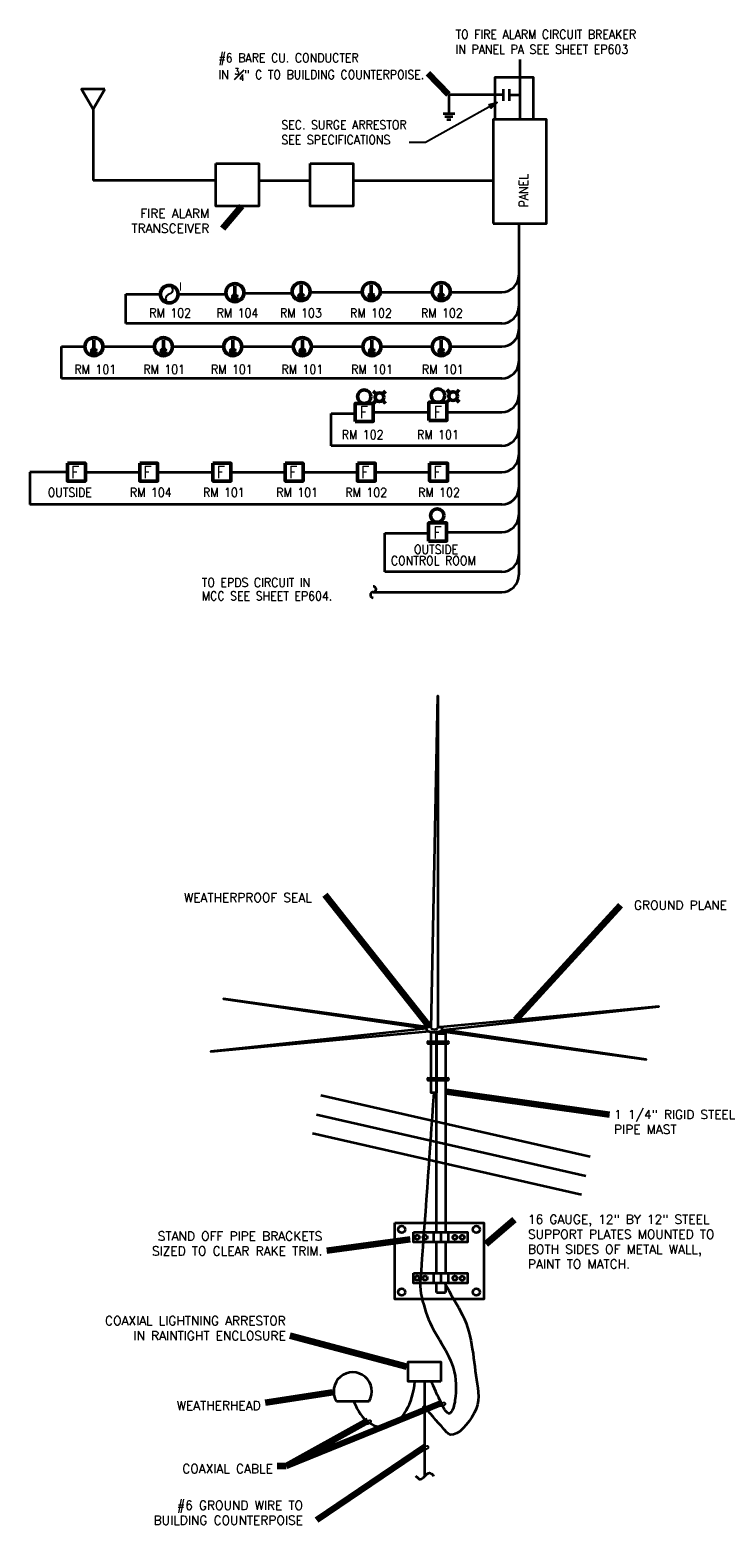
# Model space of a CAD drawing. Extents: x 530 to 1302, y -447 to 2565.
# Tile 1 of 2: x 557 to 1023, y -447 to 554. Entities that reach past the tile are written whole.
import ezdxf
from ezdxf.enums import TextEntityAlignment as Align

# ---------------------------------------------------------------- set-up
doc = ezdxf.new("R2010")
doc.units = 0
doc.header["$MEASUREMENT"] = 0
for name, color, linetype, lineweight in [('E-Anno-Text', 53, 'Continuous', 25), ('E-Detl-Grph', 33, 'Continuous', 35), ('E-Diag-Grph', 3, 'Continuous', 35), ('E-Diag-Iden', 2, 'Continuous', 50), ('Level 21', 7, 'Continuous', 18)]:
    doc.layers.add(name, color=color, linetype=linetype, lineweight=lineweight)
doc.styles.add('NOTES', font='romans.shx')
doc.styles.add('Style-ENGINEERING', font='ENGINEERING.shx')
doc.dimstyles.new('EARCH', dxfattribs={"dimtxt": 0.125, "dimasz": 0.125, "dimexe": 0.0625, "dimexo": 0.0625, "dimgap": 0.0625, "dimtad": 1, "dimdec": 4, "dimzin": 3, "dimdsep": 46, "dimlunit": 4, "dimtxsty": 'NOTES', "dimcen": 0.09, "dimclrd": 256, "dimclre": 256, "dimadec": 0, "dimazin": 0, "dimtfac": 0.75, "dimtdec": 4, "dimtmove": 1, "dimatfit": 3, "dimfxl": 0, "dimfrac": 1, "dimtolj": 1, "dimtzin": 3, "dimlwd": 18, "dimlwe": 18, "dimarcsym": 0})

# ---------------------------------------------------------------- blocks, each defined once
blk = doc.blocks.new('ELS011')
blk.add_3dface([(-0.125, 0.25), (0.125, 0.25), (0.125, 0), (-0.125, 0)])
at = {"style": 'NOTES', "width": 0.9}
blk.add_text('F', height=0.167, dxfattribs=at).set_placement((-0.016, 0.125), align=Align.MIDDLE_CENTER)
blk = doc.blocks.new('ELS068')
blk.add_hatch(color=256).paths.add_polyline_path([(0.03125, -0.0635, 1), (-0.03125, -0.0635, 1)], flags=16)
blk.add_line((0, 0.09475), (0, -0.09475))
for centre, radius in [((0, 0), 0.126), ((0, -0.0635), 0.03125)]:
    blk.add_circle(centre, radius)
blk = doc.blocks.new('SQUIG')
at = {"flags": 128}
blk.add_lwpolyline([(-1, 0), (0.12, 0, -0.989967), (0.13, -0.35, -0.272038), (-0.87, 0.21)], format="xyb", dxfattribs=at)
blk = doc.blocks.new('ELS026')
at = {"layer": 'Level 21', "color": 5, "linetype": 'Continuous', "lineweight": 50}
blk.add_circle((0, 0), 3.94, dxfattribs=at)
at = {"layer": 'Level 21', "color": 5, "linetype": 'Continuous', "lineweight": 25, "extrusion": (0, 0, -1)}
blk.add_arc((0.53, 1.86), 1.99, 80.60545, 255.80576, dxfattribs=at)
at = {"layer": 'Level 21', "color": 5, "linetype": 'Continuous', "lineweight": 25}
blk.add_arc((0.35, -1.99), 1.96, 101.49411, 267.97101, dxfattribs=at)
at = {"layer": 'Level 21', "color": 5, "linetype": 'Continuous', "lineweight": 25, "style": 'Style-ENGINEERING'}
blk.add_text('I', height=3.78, dxfattribs=at).set_placement((4.36, 5.34), align=Align.TOP_LEFT)
blk = doc.blocks.new('SARROW')
at = {"layer": 'E-Diag-Grph', "color": 6, "linetype": 'Continuous', "lineweight": 25, "flags": 128}
blk.add_lwpolyline([(0, 0), (-5.3, -1.4), (-5.3, 1.4), (0, 0), (-5.3, -1.3), (-5.2, 1.3), (-0.3, 0), (-5.1, -1.2), (-5.1, 1.1), (-0.6, 0), (-5, -1), (-4.9, 0.9), (-1.1, 0), (-4.9, -0.9), (-4.8, 0.7), (-1.6, 0), (-4.7, -0.7), (-4.7, 0.5), (-2.3, 0), (-4.5, -0.6), (-4.6, 0.3), (-2.9, 0), (-4.4, -0.4), (-4.5, 0.1), (-3.4, 0), (-4.3, -0.3), (-4.3, 0), (-4, -0.1)], dxfattribs=at)

msp = doc.modelspace()

# ---------------------------------------------------------------- linework, layer by layer
for p, q in [((827.6, -259.1), (828.1, -259.1)), ((835.5, -286.5), (835.5, -286.6))]:
    msp.add_line(p, q)
at = {"layer": 'E-Detl-Grph'}
for p, q in [((824, -124.6), (837.1, -124.6)), ((824, -126), (825, -124.7)), ((824, -126), (837.1, -126)), ((824.8, -126), (825.9, -124.7)), ((825.8, -126), (826.8, -124.7)), ((826, -149.3), (826, -126)), ((827.1, -126), (828.1, -124.7)), ((828.1, -126), (829.1, -124.7)), ((829.3, -126), (830.4, -124.7)), ((829.5, -149.2), (829.5, -126)), ((829.5, -126), (829.5, -149.3)), ((830.7, -126), (831.7, -124.7)), ((832.3, -126), (833.3, -124.7)), ((833.3, -126), (834.3, -124.7)), ((834.6, -126), (835.6, -124.7)), ((835.5, -126), (835.5, -149.2)), ((835.8, -126), (836.8, -124.7)), ((824, -149.2), (837.1, -149.2)), ((824, -150.6), (825, -149.3)), ((824.8, -150.6), (825.9, -149.3)), ((825.8, -150.6), (826.8, -149.3)), ((827.1, -150.6), (828.1, -149.3)), ((828.1, -150.6), (829.1, -149.3)), ((829.3, -150.6), (830.4, -149.3)), ((830.7, -150.6), (831.7, -149.3)), ((832.3, -150.6), (833.3, -149.3)), ((833.3, -150.6), (834.3, -149.3)), ((834.6, -150.6), (835.6, -149.3)), ((835.8, -150.6), (836.8, -149.3)), ((824, -150.6), (837.1, -150.6)), ((829.5, -252.4), (829.5, -150.7)), ((835.5, -150.6), (835.5, -252.4)), ((752.1, -160.5), (932.4, -201.6)), ((749.1, -173.5), (929.5, -214.6)), ((746.3, -186.1), (926.6, -227.1)), ((827.6, -252.5), (827.6, -259.1)), ((829.5, -279.8), (829.5, -259.2)), ((832.5, -252.5), (832.5, -259.1)), ((835.5, -259.1), (835.5, -279.8)), ((837.3, -252.5), (837.3, -259.1)), ((827.6, -279.9), (827.6, -286.6)), ((832.5, -279.8), (832.5, -286.5)), ((837.3, -279.9), (837.3, -286.6)), ((829.5, -292.8), (829.5, -286.6)), ((835.5, -286.6), (835.5, -292.8)), ((829.5, -292.8), (835.5, -292.8)), ((821.5, -352.5), (821.5, -416.1)), ((762.5, -365.6), (784.4, -365.6))]:
    msp.add_line(p, q, dxfattribs=at)
at = {"layer": 'E-Detl-Grph', "flags": 128}
for points in [[(825.9, -115.9), (830.3, 107.1), (830.3, -115.9)], [(824, -114.9), (686.7, -96), (822.8, -115.9), (678.3, -131.3), (824.8, -117.7)], [(832.2, -117.6), (970.1, -136.6), (834.1, -116.7), (978.5, -101.2), (832, -114.9)], [(826, -124.7), (826, -118.3), (829.5, -118.3), (829.5, -124.6)], [(829.5, -124.6), (829.5, -119.3), (835.5, -119.3), (835.5, -124.6)], [(829.5, -150.7), (829.5, -159), (826, -159), (826, -150.7)]]:
    msp.add_lwpolyline(points, dxfattribs=at)
at = {"layer": 'E-Detl-Grph'}
for centre, radius in [((806.2, -250.5), 2.29), ((856.2, -250.5), 2.29), ((816.6, -255.8), 1.46), ((821.9, -255.8), 1.46), ((841.9, -255.8), 1.46), ((846.8, -255.8), 1.46), ((816.6, -283.2), 1.46), ((821.9, -283.2), 1.46), ((841.9, -283.2), 1.46), ((846.8, -283.3), 1.46), ((806.2, -292.5), 2.29), ((856.2, -292.5), 2.29), ((821.6, -369.9), 0.761), ((821.5, -369.8), 0.714), ((821.6, -369.8), 0.539), ((821.6, -369.8), 0.399), ((821.6, -369.8), 0.271), ((821.6, -369.8), 0.106)]:
    msp.add_circle(centre, radius, dxfattribs=at)
for centre, radius, start, end in [((828.1, -111.8), 4.67, 242.0842, 297.9158), ((824.1, -125.3), 0.689, 94.9075, 265.0925), ((837, -125.3), 0.702, 282.2653, 77.7347), ((824.1, -149.9), 0.689, 94.9075, 265.0925), ((837, -149.9), 0.702, 282.2653, 77.7347), ((773.4, -359.1), 12.8, 329.0362, 210.9638)]:
    msp.add_arc(centre, radius, start, end, dxfattribs=at)
for centre, major_axis, ratio, start_param, end_param in [((828, -116.3), (5.42, 0), 0.36462, 2.023128, 7.408459), ((793.1, -348.1), (0, 35), 0.629941, 2.111942, 4.58706)]:
    msp.add_ellipse(centre, major_axis=major_axis, ratio=ratio, start_param=start_param, end_param=end_param, dxfattribs=at)
for points, knots in [([(827.7, -159), (824.7, -201.4), (821.7, -243.8), (818.6, -286.1), (818.1, -292.8), (820.5, -299.4), (822.4, -305.9), (826.4, -319.4), (836.7, -330), (840.7, -343.2), (842.8, -350.3), (842.9, -358), (841.9, -365.3), (841.4, -368.3), (840.5, -371.8), (838.8, -373.7), (837.6, -375.1), (834.8, -371.5), (833.9, -369.5), (831.3, -364.1), (828.8, -358.6), (826.2, -353.1)], [0, 0, 0, 0, 0.520618, 0.520618, 0.520618, 0.603035, 0.603035, 0.603035, 0.772866, 0.772866, 0.772866, 0.863261, 0.863261, 0.863261, 0.899695, 0.899695, 0.899695, 0.926193, 0.926193, 0.926193, 1, 1, 1, 1]), ([(835.4, -287.3), (838.8, -293.3), (842.2, -299.4), (845.7, -305.5), (853.3, -319.2), (854.1, -335.9), (856.3, -351.2), (857.4, -358.6), (859.2, -366.3), (854.8, -373.7), (850.6, -380.8), (844.7, -388.9), (838.8, -388.2), (838.1, -388.1), (837.1, -387.3), (836.5, -386.7), (831.6, -381.1), (826.6, -375.5), (821.7, -369.9)], [0, 0, 0, 0, 0.152946, 0.152946, 0.152946, 0.495186, 0.495186, 0.495186, 0.659433, 0.659433, 0.659433, 0.816707, 0.816707, 0.816707, 0.836729, 0.836729, 0.836729, 1, 1, 1, 1]), ([(815.5, -415.8), (815.9, -416.2), (816.4, -416.6), (816.9, -417), (817.3, -417.5), (818, -417.9), (818.6, -418), (819.1, -418), (819.7, -417.7), (820.2, -417.3), (820.7, -417), (821.1, -416.6), (821.5, -416.2), (822.2, -415.6), (822.5, -414.9), (823.3, -414.3), (823.8, -413.9), (824.3, -413.7), (824.8, -413.7), (825.3, -413.7), (825.8, -413.9), (826.2, -414.3), (826.8, -414.8), (827.2, -415.4), (827.6, -415.9)], [0, 0, 0, 0, 0.122353, 0.122353, 0.122353, 0.252183, 0.252183, 0.252183, 0.365717, 0.365717, 0.365717, 0.481173, 0.481173, 0.481173, 0.650461, 0.650461, 0.650461, 0.756485, 0.756485, 0.756485, 0.862509, 0.862509, 0.862509, 1, 1, 1, 1])]:
    msp.add_open_spline(points, degree=3, knots=knots, dxfattribs=at)
for points in [[(801.6, -246.1), (861.3, -246.1), (861.3, -297.2), (801.6, -297.2)], [(814.1, -252.4), (850.2, -252.4), (850.2, -259.1), (814.1, -259.1)], [(814.1, -279.8), (850.2, -279.8), (850.2, -286.6), (814.1, -286.6)], [(832.5, -352.5), (810.6, -352.5), (810.6, -339.4), (832.5, -339.4)]]:
    msp.add_3dface(points, dxfattribs=at)
at = {"layer": 'E-Diag-Grph'}
for p, q in [((885.4, 533.7), (885.4, 493.5)), ((874.3, 513.8), (874.3, 505.9)), ((878.3, 513.8), (878.3, 505.9)), ((599.5, 500.3), (599.5, 452.5)), ((874.3, 509.9), (837.8, 509.9)), ((878.3, 509.9), (885.4, 509.9)), ((841.8, 497.2), (833.9, 497.2)), ((840.5, 495.2), (835.2, 495.2)), ((839.1, 493.3), (836.5, 493.3)), ((681.7, 452.5), (599.5, 452.5)), ((710.4, 452.5), (744.8, 452.5)), ((773.6, 452.5), (867.4, 452.5)), ((884.7, 423.7), (884.7, 188.2)), ((621.3, 356.8), (621.3, 376.4)), ((621.3, 376.4), (644.5, 376.4)), ((656.3, 376.4), (688.3, 376.4)), ((700.7, 377.1), (732.7, 377.1)), ((745.1, 377.7), (779.6, 377.7)), ((792.1, 377.7), (826.5, 377.7)), ((838.8, 377.7), (873.2, 377.7)), ((873.2, 356.8), (621.3, 356.8)), ((578.2, 319.8), (578.2, 341.2)), ((578.2, 341.2), (593.9, 341.2)), ((606, 341.2), (640.4, 341.2)), ((652.5, 341.2), (687, 341.2)), ((699.1, 341.2), (733.6, 341.2)), ((745.7, 341.2), (780.1, 341.2)), ((792.2, 341.2), (826.7, 341.2)), ((838.8, 341.2), (873.2, 341.2)), ((873.2, 319.8), (578.2, 319.8)), ((758.9, 274.8), (758.9, 296.4)), ((758.9, 296.4), (775, 296.4)), ((787.4, 297.3), (824.2, 297.3)), ((836.3, 297.3), (873.2, 297.3)), ((873.2, 274.8), (758.9, 274.8)), ((582.2, 257.1), (557, 257.1)), ((557, 257.1), (557, 235.4)), ((594.2, 257.1), (630.5, 257.1)), ((643.3, 257.1), (679.7, 257.1)), ((691.7, 257.1), (728.1, 257.1)), ((740.1, 257.1), (776.5, 257.1)), ((788.5, 257.1), (824.9, 257.1)), ((836.9, 257.1), (873.2, 257.1)), ((873.2, 235.4), (557, 235.4)), ((794.8, 190.3), (794.8, 216.2)), ((794.8, 216.2), (823.8, 216.2)), ((836.3, 216.9), (873.2, 216.9)), ((873.2, 190.3), (794.8, 190.3)), ((787.1, 176.7), (873.2, 176.7))]:
    msp.add_line(p, q, dxfattribs=at)
at = {"layer": 'E-Diag-Grph', "flags": 128}
for points in [[(868.9, 493.5), (868.9, 521.9), (894.4, 521.9), (894.4, 493.7)], [(607.2, 513.8), (591.7, 513.7), (599.5, 500.3), (607.2, 513.8)], [(837.8, 509.9), (837.8, 501.1), (837.8, 497.2)], [(681.7, 464), (710.4, 464), (710.4, 435.3), (681.7, 435.3), (681.7, 464)], [(744.8, 464), (773.6, 464), (773.6, 435.3), (744.8, 435.3), (744.8, 464)]]:
    msp.add_lwpolyline(points, dxfattribs=at)
at = {"layer": 'E-Diag-Grph', "lineweight": 25, "flags": 128}
msp.add_lwpolyline([(870.1, 504.8), (822.1, 478), (811.3, 478)], dxfattribs=at)
at = {"layer": 'E-Diag-Grph'}
for centre, radius, start, end in [((873.2, 389.2), 11.5, 270, 0), ((873.2, 368.3), 11.5, 270, 0), ((873.2, 352.7), 11.5, 270, 0), ((873.2, 331.3), 11.5, 270, 0), ((873.2, 308.8), 11.5, 270, 0), ((873.2, 286.2), 11.5, 270, 0), ((873.2, 268.6), 11.5, 270, 0), ((873.2, 246.8), 11.5, 270, 0), ((873.2, 228.4), 11.5, 270, 0), ((873.2, 201.8), 11.5, 270, 0), ((787.1, 178.6), 1.91, 270, 90), ((873.2, 188.2), 11.5, 270, 0), ((787.1, 174.8), 1.91, 90, 270)]:
    msp.add_arc(centre, radius, start, end, dxfattribs=at)
msp.add_3dface([(867.5, 423.7), (903.3, 423.7), (903.3, 493.5), (867.5, 493.5)], dxfattribs=at)
at = {"layer": 'E-Diag-Iden'}
for p, q in [((789.2, 309.4), (787.1, 311.4)), ((793.3, 309.4), (795.4, 311.4)), ((838.6, 310.1), (836.5, 312.2)), ((842.7, 310.1), (844.8, 312.2)), ((787.1, 303.2), (789.2, 305.3)), ((795.4, 303.2), (793.3, 305.3)), ((836.5, 303.9), (838.6, 306)), ((844.8, 303.9), (842.7, 306))]:
    msp.add_line(p, q, dxfattribs=at)
for centre, radius in [((781.1, 307.7), 4.5), ((791.3, 307.3), 2.92), ((830.5, 308.4), 4.5), ((840.6, 308.1), 2.92), ((830, 228), 4.5)]:
    msp.add_circle(centre, radius, dxfattribs=at)
for points in [[(775.1, 291.1), (775.1, 303.2), (787.1, 303.2), (787.1, 291.1)], [(824.4, 291.8), (824.4, 303.9), (836.5, 303.9), (836.5, 291.8)], [(824.9, 263.1), (836.9, 263.1), (836.9, 251.1), (824.9, 251.1)], [(824.2, 210.9), (824.2, 223), (836.3, 223), (836.3, 210.9)]]:
    msp.add_3dface(points, dxfattribs=at)

# ---------------------------------------------------------------- block references
at = {"xscale": 1.5, "yscale": 1.5, "zscale": 1.5}
msp.add_blockref('ELS026', (650.4, 376.4), dxfattribs=at)
at = {"layer": 'E-Diag-Grph', "color": 6, "linetype": 'Continuous', "lineweight": 25, "rotation": 29.15501720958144}
msp.add_blockref('SARROW', (870.1, 504.8), dxfattribs=at)
at = {"layer": 'E-Diag-Iden', "xscale": 48, "yscale": 48}
for name, p in [('ELS068', (694.4, 377.4)), ('ELS068', (738.8, 378.1)), ('ELS068', (785.8, 378.1)), ('ELS068', (832.7, 378.1)), ('ELS068', (599.9, 341.2)), ('ELS068', (646.5, 341.2)), ('ELS068', (693, 341.2)), ('ELS068', (739.6, 341.2)), ('ELS068', (786.2, 341.2)), ('ELS068', (832.7, 341.2)), ('ELS011', (588.2, 251.1)), ('ELS011', (636.6, 251.1)), ('ELS011', (685.7, 251.1)), ('ELS011', (734.1, 251.1)), ('ELS011', (782.5, 251.1))]:
    msp.add_blockref(name, p, dxfattribs=at)

# ---------------------------------------------------------------- texts
at = {"layer": 'E-Anno-Text', "style": 'NOTES', "width": 0.9}
msp.add_text('PANEL', height=6, rotation=90, dxfattribs=at).set_placement((887.9, 434.6), align=Align.MIDDLE_LEFT)
for s, p in [('RM 102', (637, 363.8)), ('RM 104', (682.1, 363.8)), ('RM 103', (724.6, 363.8)), ('RM 102', (771.6, 363.7)), ('RM 102', (819.1, 363.7)), ('RM 101', (586.8, 326)), ('RM 101', (633, 326)), ('RM 101', (678.3, 326)), ('RM 101', (725.6, 326)), ('RM 101', (772.3, 326)), ('RM 101', (819.7, 326)), ('RM 102', (766, 282.2)), ('RM 101', (816.5, 282.2)), ('OUTSIDE', (568.9, 243.5)), ('RM 104', (624, 243.5)), ('RM 101', (673, 243.5)), ('RM 101', (722.1, 243.5)), ('RM 102', (768.4, 243.5)), ('RM 102', (817.2, 243.5)), ('CONTROL ROOM', (798.9, 197.8)), ('OUTSIDE', (814.4, 205.3)), ('TO EPDS CIRCUIT IN', (672.2, 183.1)), ('MCC SEE SHEET EP604.', (672.2, 174.1))]:
    msp.add_text(s, height=6, dxfattribs=at).set_placement(p, align=Align.MIDDLE_LEFT)
at = {"layer": 'E-Anno-Text', "char_height": 6, "style": 'NOTES'}
for s, insert, attachment_point in [('\\W0.900000x;TO FIRE ALARM CIRCUIT BREAKER\\PIN PANEL PA SEE SHEET EP603', (842.3, 545.5), 4), ('\\A1;\\W0.900000x;#6 BARE CU. CONDUCTER\\PIN \\H4.200000;\\W1.000000x;\\S3#4;\\H6.000000;\\W1.000000x;" C TO BUILDING COUNTERPOISE.', (683.4, 528.6), 4), ('\\W0.900000x;SEC. SURGE ARRESTOR\\PSEE SPECIFICATIONS', (725.5, 484.9), 4), ('FIRE ALARM\\PTRANSCEIVER', (677.2, 417.5), 9), ('1 1/4" RIGID STEEL\\PPIPE MAST', (948.5, -170.5), 1), ('STAND OFF PIPE BRACKETS\\PSIZED TO CLEAR RAKE TRIM.', (753, -268), 9), ('16 GAUGE, 12" BY 12" STEEL\\PSUPPORT PLATES MOUNTED TO\\PBOTH SIDES OF METAL WALL,\\PPAINT TO MATCH.', (890.8, -240.8), 1), ('COAXIAL LIGHTNING ARRESTOR\\PIN RAINTIGHT ENCLOSURE', (728.5, -324.8), 9), ('#6 GROUND WIRE TO\\PBUILDING COUNTERPOISE', (740, -448.5), 9)]:
    msp.add_mtext(s, dxfattribs=dict(at, insert=insert, attachment_point=attachment_point))
at = {"layer": 'E-Anno-Text', "char_height": 6, "line_spacing_factor": 0.600394, "style": 'NOTES'}
for s, insert, attachment_point in [('WEATHERPROOF SEAL', (745.9, -31.1), 9), ('GROUND PLANE', (961.9, -30.2), 1), ('WEATHERHEAD', (711.7, -371.6), 9), ('COAXIAL CABLE', (719.8, -414), 9)]:
    msp.add_mtext(s, dxfattribs=dict(at, insert=insert, attachment_point=attachment_point))
at = {"layer": 'E-Diag-Iden', "style": 'NOTES', "width": 0.9}
for p in [(780.9, 297.3), (830.4, 297.3), (830.1, 257.1), (830.1, 216.7)]:
    msp.add_text('F', height=8, dxfattribs=at).set_placement(p, align=Align.MIDDLE_CENTER)

# ---------------------------------------------------------------- leaders
at = {"layer": 'E-Anno-Text'}
for points, override in [([(837.5, 510.2), (823.9, 524.2)], {"dimscale": 48, "dimtad": 0, "dimclrd": 0, "dimlwd": 65534}), ([(698.9, 435.3), (686.2, 420.5)], {"dimscale": 48, "dimtad": 0, "dimclrd": 0, "dimlwd": 65534}), ([(824.5, -114.3), (754.9, -26.3)], {"dimscale": 48, "dimtad": 0, "dimclrd": 0, "dimlwd": 65534}), ([(882.4, -110), (952.9, -33.2)], {"dimscale": 48, "dimtad": 0, "dimclrd": 0, "dimlwd": 65534}), ([(836.2, -158), (945.5, -173.5)], {"dimscale": 48, "dimtad": 0, "dimclrd": 0, "dimlwd": 65534}), ([(862.8, -260.2), (881.8, -243.8)], {"dimscale": 48, "dimtad": 0, "dimclrd": 0, "dimlwd": 65534}), ([(811.8, -257.3), (756, -265)], {"dimscale": 48, "dimtad": 0, "dimclrd": 0, "dimlwd": 65534}), ([(809.7, -342.6), (731.5, -321.8)], {"dimscale": 48, "dimtad": 0, "dimclrd": 0, "dimlwd": 65534}), ([(759.8, -359.9), (714.7, -366.8)], {"dimscale": 48, "dimtad": 0, "dimclrd": 0, "dimlwd": 65534}), ([(833.3, -366.8), (728.8, -409.2), (722.8, -409.2)], {"dimscale": 48, "dimtad": 0, "dimclrd": 0, "dimldrblk": 'SQUIG', "dimlwd": 65534}), ([(783.4, -378.9), (728.8, -409.2)], {"dimscale": 48, "dimtad": 0, "dimclrd": 0, "dimldrblk": 'SQUIG', "dimlwd": 65534}), ([(821.8, -396.2), (749, -445.5)], {"dimscale": 48, "dimtad": 0, "dimclrd": 0, "dimldrblk": 'SQUIG', "dimlwd": 65534})]:
    msp.add_leader(points, dimstyle='EARCH', override=override, dxfattribs=at)

doc.saveas('drawing.dxf')
